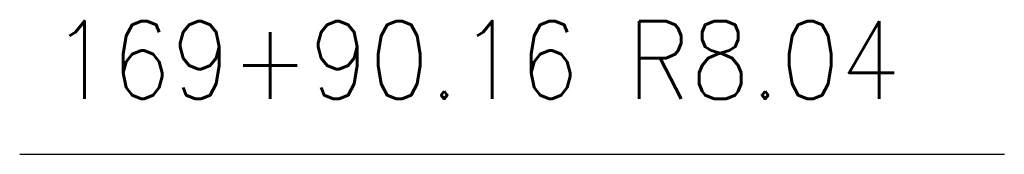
# Model space of a CAD drawing. Extents: x 167754 to 212748, y 396132 to 454338.
# Tile 82 of 150: x 208812.04 to 208829.77, y 400495.03 to 400497.45. Entities that reach past the tile are written whole.
import ezdxf
from ezdxf.enums import TextEntityAlignment as Align

# ---------------------------------------------------------------- set-up
doc = ezdxf.new("R2010")
doc.units = 0
doc.header["$MEASUREMENT"] = 0
doc.layers.add('SC_SCRATCH-6', color=6, linetype='CONTINUOUS')
doc.styles.add('romans', font='romans.shx', dxfattribs={"width": 0.75, "oblique": 22.5})
doc.styles.get("Standard").update_dxf_attribs({"font": 'romans.shx', "width": 0.9})
doc.dimstyles.new('4P', dxfattribs={"dimscale": 4, "dimtxt": 0.14, "dimasz": 0.14, "dimexe": 0.05, "dimexo": 0.05, "dimgap": 0.05, "dimtad": 1, "dimzin": 0, "dimdsep": 46, "dimtxsty": 'romans', "dimcen": 0, "dimdle": 0.1, "dimclrd": 1, "dimclre": 1, "dimclrt": 7, "dimaunit": 1, "dimadec": 4, "dimazin": 0, "dimtfac": 1, "dimtmove": 0, "dimatfit": 2, "dimfxl": 1, "dimtvp": 1, "dimtolj": 1, "dimtzin": 0, "dimarcsym": 0})

msp = doc.modelspace()

# ---------------------------------------------------------------- texts
at = {"layer": 'SC_SCRATCH-6', "width": 0.9}
msp.add_text('169+90.16 R8.04', height=1.4, dxfattribs=at).set_placement((208812.613, 400496.73), align=Align.MIDDLE_LEFT)

# ---------------------------------------------------------------- leaders
at = {"layer": 'SC_SCRATCH-6', "has_arrowhead": 0}
msp.add_leader([(208812.043, 400495.027), (208812.053, 400495.03), (208829.773, 400495.03)], dimstyle='4P', override={"dimscale": 20, "dimasz": 0.1}, dxfattribs=at)

doc.saveas('drawing.dxf')
